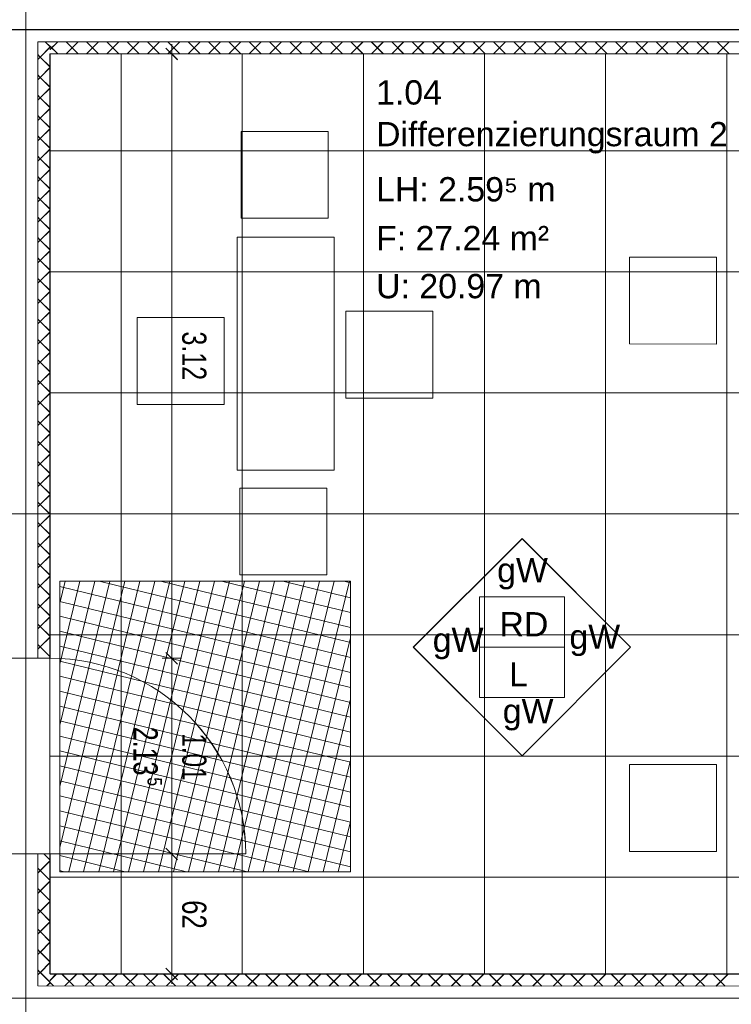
# Model space of a CAD drawing. Extents: x 229 to 926, y 37 to 878.
# Tile 20 of 163: x 552 to 626, y 365 to 466. Entities that reach past the tile are written whole.
import ezdxf
from ezdxf.lldxf.tags import DXFTag

# ---------------------------------------------------------------- set-up
doc = ezdxf.new("R2010")
doc.units = 0
doc.layers.get('0').update_dxf_attribs({"linetype": 'fein_strichliert', "lineweight": 13})
for name, color, linetype, lineweight in [('Ausstattung', 7, 'Continuous', 25), ('Axen', 7, 'Continuous', 25), ('Axen-A03CPAFYA9', 7, 'Continuous', 25), ('Beschriftung', 7, 'Continuous', 25), ('Beschriftung-A03CPAFWA9', 7, 'Continuous', 25), ('Bewegungsfläche', 7, 'Continuous', 25), ('Deckenspiegel', 7, 'Continuous', 25), ('Fullfläche', 7, 'Continuous', 25), ('Fullfläche-A03CPAG4A9', 7, 'Continuous', 25), ('Maßlinien', 7, 'Continuous', 25), ('Maßlinien-A03CPAG1A9', 7, 'Continuous', 25), ('Räume', 7, 'Continuous', 25), ('Räume-A03CPAG6A9', 7, 'Continuous', 25), ('Türen', 7, 'Continuous', 25), ('Türen-A03CPAFZA9', 7, 'Continuous', 25), ('Wände', 7, 'Continuous', 25), ('Wände-A03CPAG0A9', 7, 'Continuous', 25)]:
    doc.layers.add(name, color=color, linetype=linetype, lineweight=lineweight)
doc.styles.get("Standard").update_dxf_attribs({"font": 'arial.ttf'})
tags = doc.linetypes.add('ALL_S25', pattern=[0.001, 0, -0.001]).pattern_tags.tags
tags[6:7] = [DXFTag(74, 4), DXFTag(75, 0), DXFTag(340, '0'), DXFTag(46, 1.0), DXFTag(50, 0.0), DXFTag(44, 0.0), DXFTag(45, 0.0)]
tags[4:5] = [DXFTag(74, 4), DXFTag(75, 0), DXFTag(340, '0'), DXFTag(46, 1.0), DXFTag(50, 0.0), DXFTag(44, 0.0), DXFTag(45, 0.0)]
tags = doc.linetypes.add('ALL_S25-A03CPAG2A9', pattern=[0.001, 0, -0.001]).pattern_tags.tags
tags[6:7] = [DXFTag(74, 4), DXFTag(75, 0), DXFTag(340, '0'), DXFTag(46, 1.0), DXFTag(50, 0.0), DXFTag(44, 0.0), DXFTag(45, 0.0)]
tags[4:5] = [DXFTag(74, 4), DXFTag(75, 0), DXFTag(340, '0'), DXFTag(46, 1.0), DXFTag(50, 0.0), DXFTag(44, 0.0), DXFTag(45, 0.0)]
tags = doc.linetypes.add('fein_strichliert', pattern=[4, 1, -2, 1]).pattern_tags.tags
tags[8:9] = [DXFTag(74, 4), DXFTag(75, 0), DXFTag(340, '0'), DXFTag(46, 0.0), DXFTag(50, 0.0), DXFTag(44, 0.0), DXFTag(45, 0.0)]
tags[6:7] = [DXFTag(74, 4), DXFTag(75, 0), DXFTag(340, '0'), DXFTag(46, 0.0), DXFTag(50, 0.0), DXFTag(44, 0.0), DXFTag(45, 0.0)]
tags[4:5] = [DXFTag(74, 4), DXFTag(75, 0), DXFTag(340, '0'), DXFTag(46, 0.0), DXFTag(50, 0.0), DXFTag(44, 0.0), DXFTag(45, 0.0)]

# ---------------------------------------------------------------- blocks, each defined once
blk = doc.blocks.new('Referenz-A03CPAFUA9', base_point=(255.73, 66.03))
at = {"layer": 'Ausstattung', "color": 0, "lineweight": -2}
for p, q in [((575.07, 454.84), (584.04, 454.84)), ((575.07, 445.87), (575.07, 454.84)), ((584.04, 454.84), (584.04, 445.87)), ((584.04, 445.87), (575.07, 445.87)), ((574.66, 443.92), (584.65, 443.92)), ((574.66, 431.9), (574.66, 443.92)), ((584.65, 443.92), (584.65, 431.9)), ((615.13, 432.9), (615.13, 441.87)), ((615.13, 441.87), (624.11, 441.87)), ((624.11, 441.87), (624.11, 432.89)), ((585.88, 436.27), (594.85, 436.27)), ((585.88, 427.3), (585.88, 436.27)), ((594.85, 436.27), (594.85, 427.3)), ((564.33, 435.62), (573.3, 435.62)), ((564.33, 426.65), (564.33, 435.62)), ((573.3, 435.62), (573.3, 426.65)), ((624.11, 432.89), (615.13, 432.9)), ((574.66, 419.87), (574.66, 431.9)), ((584.65, 431.9), (584.65, 419.87)), ((594.85, 427.3), (585.88, 427.3)), ((573.3, 426.65), (564.33, 426.65)), ((584.65, 419.87), (574.66, 419.87)), ((574.94, 418.02), (583.92, 418.02)), ((574.94, 409.05), (574.94, 418.02)), ((583.92, 418.02), (583.92, 409.05)), ((583.92, 409.05), (574.94, 409.05)), ((615.13, 380.5), (615.13, 389.47)), ((615.13, 389.47), (624.11, 389.47)), ((624.11, 389.47), (624.11, 380.49)), ((624.11, 380.49), (615.13, 380.5))]:
    blk.add_line(p, q, dxfattribs=at)
at = {"layer": 'Axen', "color": 0, "linetype": 'ALL_S25', "lineweight": -2, "ltscale": 0.13}
for p, q in [((552.84, 66.03), (552.84, 801.55)), ((735.55, 465.34), (301.67, 465.34)), ((735.55, 415.34), (301.66, 415.34)), ((735.55, 365.34), (301.65, 365.34))]:
    blk.add_line(p, q, dxfattribs=at)
at = {"layer": 'Beschriftung', "color": 0, "lineweight": -2}
for p, q in [((592.84, 401.58), (604.05, 412.79)), ((604.05, 412.79), (615.26, 401.58)), ((599.65, 401.58), (599.65, 406.78)), ((599.65, 406.78), (608.45, 406.78)), ((608.45, 406.78), (608.45, 401.58)), ((604.05, 390.37), (592.84, 401.58)), ((608.45, 401.58), (599.65, 401.58)), ((599.65, 396.38), (599.65, 401.58)), ((615.26, 401.58), (604.05, 390.37)), ((608.45, 401.58), (608.45, 396.38)), ((608.45, 396.38), (599.65, 396.38))]:
    blk.add_line(p, q, dxfattribs=at)
at = {"layer": 'Bewegungsfläche', "color": 0, "lineweight": -2}
for p, q in [((556.34, 406.15), (556.89, 408.41)), ((556.34, 399.84), (558.43, 408.41)), ((556.34, 393.53), (559.98, 408.41)), ((556.34, 387.22), (561.52, 408.41)), ((556.34, 380.91), (563.07, 408.41)), ((556.34, 408.41), (586.34, 408.41)), ((556.34, 378.41), (556.34, 408.41)), ((556.34, 406.15), (556.89, 408.41)), ((556.34, 399.84), (558.43, 408.41)), ((556.34, 393.53), (559.98, 408.41)), ((556.34, 387.22), (561.52, 408.41)), ((556.34, 380.91), (563.07, 408.41)), ((556.34, 408.41), (586.34, 408.41)), ((556.34, 378.41), (556.34, 408.41)), ((556.34, 407.87), (586.34, 400.53)), ((556.34, 407.87), (586.34, 400.53)), ((557.27, 378.41), (564.61, 408.41)), ((557.27, 378.41), (564.61, 408.41)), ((558.81, 378.41), (566.15, 408.41)), ((558.81, 378.41), (566.15, 408.41)), ((560.36, 378.41), (567.7, 408.41)), ((560.36, 378.41), (567.7, 408.41)), ((560.42, 408.41), (586.34, 402.07)), ((560.42, 408.41), (586.34, 402.07)), ((561.9, 378.41), (569.24, 408.41)), ((561.9, 378.41), (569.24, 408.41)), ((563.45, 378.41), (570.79, 408.41)), ((563.45, 378.41), (570.79, 408.41)), ((564.99, 378.41), (572.33, 408.41)), ((564.99, 378.41), (572.33, 408.41)), ((566.53, 378.41), (573.87, 408.41)), ((566.53, 378.41), (573.87, 408.41)), ((566.73, 408.41), (586.34, 403.61)), ((566.73, 408.41), (586.34, 403.61)), ((568.08, 378.41), (575.42, 408.41)), ((568.08, 378.41), (575.42, 408.41)), ((569.62, 378.41), (576.96, 408.41)), ((569.62, 378.41), (576.96, 408.41)), ((571.17, 378.41), (578.51, 408.41)), ((571.17, 378.41), (578.51, 408.41)), ((572.71, 378.41), (580.05, 408.41)), ((572.71, 378.41), (580.05, 408.41)), ((573.04, 408.41), (586.34, 405.16)), ((573.04, 408.41), (586.34, 405.16)), ((574.26, 378.41), (581.6, 408.41)), ((574.26, 378.41), (581.6, 408.41)), ((575.8, 378.41), (583.14, 408.41)), ((575.8, 378.41), (583.14, 408.41)), ((577.34, 378.41), (584.68, 408.41)), ((577.34, 378.41), (584.68, 408.41)), ((578.89, 378.41), (586.23, 408.41)), ((578.89, 378.41), (586.23, 408.41)), ((579.35, 408.41), (586.34, 406.7)), ((579.35, 408.41), (586.34, 406.7)), ((585.66, 408.41), (586.34, 408.25)), ((585.66, 408.41), (586.34, 408.25)), ((586.34, 408.41), (586.34, 378.41)), ((586.34, 408.41), (586.34, 378.41)), ((556.34, 406.32), (586.34, 398.98)), ((556.34, 406.32), (586.34, 398.98)), ((556.34, 404.78), (586.34, 397.44)), ((556.34, 404.78), (586.34, 397.44)), ((556.34, 403.23), (586.34, 395.89)), ((556.34, 403.23), (586.34, 395.89)), ((556.34, 401.69), (586.34, 394.35)), ((556.34, 401.69), (586.34, 394.35)), ((580.43, 378.41), (586.34, 402.54)), ((580.43, 378.41), (586.34, 402.54)), ((556.34, 400.15), (586.34, 392.81)), ((556.34, 400.15), (586.34, 392.81)), ((556.34, 398.6), (586.34, 391.26)), ((556.34, 398.6), (586.34, 391.26)), ((556.34, 397.06), (586.34, 389.72)), ((556.34, 397.06), (586.34, 389.72)), ((556.34, 395.51), (586.34, 388.17)), ((556.34, 395.51), (586.34, 388.17)), ((581.98, 378.41), (586.34, 396.23)), ((581.98, 378.41), (586.34, 396.23)), ((556.34, 393.97), (586.34, 386.63)), ((556.34, 393.97), (586.34, 386.63)), ((556.34, 392.42), (586.34, 385.08)), ((556.34, 392.42), (586.34, 385.08)), ((556.34, 390.88), (586.34, 383.54)), ((556.34, 390.88), (586.34, 383.54)), ((556.34, 389.34), (586.34, 382)), ((556.34, 389.34), (586.34, 382)), ((583.52, 378.41), (586.34, 389.92)), ((583.52, 378.41), (586.34, 389.92)), ((556.34, 387.79), (586.34, 380.45)), ((556.34, 387.79), (586.34, 380.45)), ((556.34, 386.25), (586.34, 378.91)), ((556.34, 386.25), (586.34, 378.91)), ((556.34, 384.7), (582.04, 378.41)), ((556.34, 384.7), (582.04, 378.41)), ((585.07, 378.41), (586.34, 383.6)), ((585.07, 378.41), (586.34, 383.6)), ((556.34, 383.16), (575.73, 378.41)), ((556.34, 383.16), (575.73, 378.41)), ((556.34, 381.61), (569.42, 378.41)), ((556.34, 381.61), (569.42, 378.41)), ((556.34, 380.07), (563.11, 378.41)), ((556.34, 380.07), (563.11, 378.41)), ((556.34, 378.53), (556.8, 378.41)), ((556.34, 378.53), (556.8, 378.41)), ((586.34, 378.41), (556.34, 378.41)), ((586.34, 378.41), (556.34, 378.41))]:
    blk.add_line(p, q, dxfattribs=at)
at = {"layer": 'Fullfläche', "color": 0, "lineweight": -2}
for p, q in [((554.85, 464.09), (555.34, 463.61)), ((556.14, 464.08), (555.34, 463.28)), ((555.34, 463.64), (556.13, 462.84)), ((556.99, 464.08), (558.23, 462.84)), ((558.24, 464.08), (557, 462.84)), ((560.34, 464.08), (559.1, 462.84)), ((559.1, 464.08), (560.33, 462.84)), ((562.44, 464.08), (561.2, 462.84)), ((561.2, 464.08), (562.43, 462.84)), ((564.54, 464.08), (563.3, 462.84)), ((563.3, 464.08), (564.53, 462.84)), ((566.64, 464.08), (565.4, 462.84)), ((565.4, 464.08), (566.63, 462.84)), ((568.74, 464.08), (567.5, 462.84)), ((567.5, 464.08), (568.73, 462.84)), ((570.84, 464.08), (569.6, 462.84)), ((569.6, 464.08), (570.83, 462.84)), ((572.94, 464.08), (571.7, 462.84)), ((571.7, 464.08), (572.93, 462.84)), ((575.04, 464.08), (573.8, 462.84)), ((573.8, 464.08), (575.03, 462.84)), ((577.14, 464.08), (575.9, 462.84)), ((575.9, 464.08), (577.13, 462.84)), ((579.24, 464.08), (578, 462.84)), ((578, 464.08), (579.23, 462.84)), ((581.34, 464.08), (580.1, 462.84)), ((580.1, 464.08), (581.33, 462.84)), ((583.44, 464.08), (582.2, 462.84)), ((582.2, 464.08), (583.44, 462.84)), ((585.54, 464.08), (584.3, 462.84)), ((584.3, 464.08), (585.54, 462.84)), ((587.64, 464.08), (586.4, 462.84)), ((586.4, 464.08), (587.64, 462.84)), ((589.74, 464.08), (588.5, 462.84)), ((588.5, 464.08), (589.74, 462.84)), ((591.84, 464.08), (590.6, 462.84)), ((590.6, 464.08), (591.84, 462.84)), ((593.94, 464.08), (592.7, 462.84)), ((592.7, 464.08), (593.94, 462.84)), ((596.04, 464.08), (594.8, 462.84)), ((594.8, 464.08), (596.04, 462.84)), ((598.14, 464.08), (596.9, 462.84)), ((596.9, 464.08), (598.14, 462.84)), ((600.24, 464.08), (599, 462.84)), ((599, 464.08), (600.24, 462.84)), ((602.34, 464.08), (601.1, 462.84)), ((601.1, 464.08), (602.34, 462.84)), ((604.44, 464.09), (603.2, 462.84)), ((603.2, 464.09), (604.44, 462.84)), ((606.54, 464.09), (605.3, 462.84)), ((605.3, 464.09), (606.54, 462.84)), ((608.64, 464.09), (607.4, 462.84)), ((607.4, 464.09), (608.64, 462.84)), ((610.74, 464.09), (609.49, 462.84)), ((609.5, 464.09), (610.74, 462.84)), ((612.84, 464.09), (611.59, 462.84)), ((611.6, 464.09), (612.84, 462.84)), ((614.94, 464.09), (613.69, 462.84)), ((613.7, 464.09), (614.94, 462.84)), ((617.04, 464.09), (615.79, 462.84)), ((615.8, 464.09), (617.04, 462.84)), ((619.14, 464.09), (617.89, 462.84)), ((617.9, 464.09), (619.14, 462.84)), ((621.23, 464.09), (619.99, 462.84)), ((620, 464.09), (621.24, 462.84)), ((623.33, 464.09), (622.09, 462.84)), ((622.1, 464.09), (623.34, 462.84)), ((625.43, 464.09), (624.19, 462.84)), ((624.2, 464.09), (625.44, 462.84)), ((554.09, 462.76), (554.33, 462.52)), ((554.33, 462.52), (555.34, 463.52)), ((554.09, 462.27), (554.33, 462.51)), ((554.33, 462.51), (555.34, 461.51)), ((554.09, 460.66), (554.33, 460.42)), ((554.33, 460.42), (555.34, 461.42)), ((554.09, 460.17), (554.33, 460.41)), ((554.33, 460.41), (555.34, 459.41)), ((554.09, 458.56), (554.33, 458.32)), ((554.33, 458.32), (555.34, 459.32)), ((554.09, 458.07), (554.33, 458.31)), ((554.33, 458.31), (555.34, 457.31)), ((554.09, 456.46), (554.33, 456.22)), ((554.33, 456.22), (555.34, 457.22)), ((554.09, 455.97), (554.33, 456.21)), ((554.33, 456.21), (555.34, 455.21)), ((554.33, 454.12), (555.34, 455.12)), ((554.09, 454.36), (554.33, 454.12)), ((554.09, 453.87), (554.33, 454.11)), ((554.33, 454.11), (555.34, 453.11)), ((554.33, 452.02), (555.34, 453.02)), ((554.09, 452.26), (554.33, 452.02)), ((554.09, 451.77), (554.33, 452.01)), ((554.33, 452.01), (555.34, 451.01)), ((554.33, 449.92), (555.34, 450.92)), ((554.09, 450.16), (554.33, 449.92)), ((554.09, 449.67), (554.33, 449.91)), ((554.33, 449.91), (555.34, 448.91)), ((554.33, 447.82), (555.34, 448.82)), ((554.09, 448.06), (554.33, 447.82)), ((554.09, 447.57), (554.33, 447.81)), ((554.33, 447.81), (555.34, 446.81)), ((554.33, 445.72), (555.34, 446.72)), ((554.09, 445.96), (554.33, 445.72)), ((554.09, 445.47), (554.33, 445.71)), ((554.33, 445.71), (555.34, 444.71)), ((554.33, 443.62), (555.34, 444.62)), ((554.09, 443.86), (554.33, 443.62)), ((554.09, 443.37), (554.33, 443.61)), ((554.33, 443.61), (555.34, 442.61)), ((554.33, 441.52), (555.34, 442.52)), ((554.09, 441.76), (554.33, 441.52)), ((554.09, 441.27), (554.33, 441.51)), ((554.33, 441.51), (555.34, 440.51)), ((554.33, 439.42), (555.34, 440.42)), ((554.09, 439.66), (554.33, 439.42)), ((554.09, 439.17), (554.33, 439.41)), ((554.33, 439.41), (555.34, 438.41)), ((554.33, 437.32), (555.34, 438.32)), ((554.09, 437.56), (554.33, 437.32)), ((554.09, 437.07), (554.33, 437.31)), ((554.33, 437.31), (555.34, 436.31)), ((554.33, 435.22), (555.34, 436.22)), ((554.09, 435.46), (554.33, 435.22)), ((554.09, 434.97), (554.33, 435.21)), ((554.33, 435.21), (555.34, 434.21)), ((554.33, 433.12), (555.34, 434.12)), ((554.09, 433.36), (554.33, 433.12)), ((554.09, 432.87), (554.33, 433.11)), ((554.33, 433.11), (555.34, 432.11)), ((554.09, 431.26), (554.33, 431.02)), ((554.09, 430.77), (554.33, 431.01)), ((554.33, 431.02), (555.34, 432.02)), ((554.33, 431.01), (555.34, 430.01)), ((554.09, 429.16), (554.33, 428.92)), ((554.33, 428.92), (555.34, 429.92)), ((554.09, 428.67), (554.33, 428.91)), ((554.33, 428.91), (555.34, 427.91)), ((554.09, 427.06), (554.33, 426.82)), ((554.33, 426.82), (555.34, 427.82)), ((554.09, 426.57), (554.33, 426.81)), ((554.33, 426.81), (555.34, 425.81)), ((554.09, 424.96), (554.33, 424.72)), ((554.33, 424.72), (555.34, 425.72)), ((554.09, 424.47), (554.33, 424.71)), ((554.33, 424.71), (555.34, 423.71)), ((554.33, 422.62), (555.34, 423.62)), ((554.09, 422.86), (554.33, 422.62)), ((554.09, 422.37), (554.33, 422.61)), ((554.33, 422.61), (555.34, 421.61)), ((554.33, 420.52), (555.34, 421.52)), ((554.09, 420.76), (554.33, 420.52)), ((554.09, 420.27), (554.33, 420.51)), ((554.33, 420.51), (555.34, 419.51)), ((554.33, 418.42), (555.34, 419.42)), ((554.09, 418.66), (554.33, 418.42)), ((554.09, 418.17), (554.33, 418.41)), ((554.33, 418.41), (555.34, 417.41)), ((554.33, 416.32), (555.34, 417.32)), ((554.09, 416.56), (554.33, 416.32)), ((554.09, 416.07), (554.33, 416.31)), ((554.33, 416.31), (555.34, 415.31)), ((554.33, 414.22), (555.34, 415.22)), ((554.09, 414.46), (554.33, 414.22)), ((554.09, 413.97), (554.33, 414.21)), ((554.33, 414.21), (555.34, 413.21)), ((554.33, 412.12), (555.34, 413.12)), ((554.09, 412.36), (554.33, 412.12)), ((554.09, 411.87), (554.33, 412.11)), ((554.33, 412.11), (555.34, 411.11)), ((554.33, 410.02), (555.34, 411.02)), ((554.09, 410.26), (554.33, 410.02)), ((554.09, 409.77), (554.33, 410.01)), ((554.33, 410.01), (555.34, 409.01)), ((554.33, 407.92), (555.34, 408.92)), ((554.09, 408.16), (554.33, 407.92)), ((554.09, 407.67), (554.33, 407.91)), ((554.33, 407.91), (555.34, 406.91)), ((554.33, 405.82), (555.34, 406.82)), ((554.09, 406.06), (554.33, 405.82)), ((554.09, 405.57), (554.33, 405.81)), ((554.33, 405.81), (555.34, 404.81)), ((554.33, 403.72), (555.34, 404.72)), ((554.09, 403.96), (554.33, 403.72)), ((554.09, 403.47), (554.33, 403.71)), ((554.33, 403.71), (555.34, 402.71)), ((554.33, 401.62), (555.34, 402.62)), ((554.09, 401.86), (554.33, 401.62)), ((554.09, 401.37), (554.33, 401.61)), ((554.33, 401.61), (555.34, 400.61)), ((555.26, 400.45), (555.34, 400.52)), ((555.34, 379.61), (554.71, 380.24)), ((555.34, 379.52), (554.34, 378.52)), ((554.33, 378.52), (554.09, 378.76)), ((554.33, 378.51), (554.09, 378.27)), ((555.34, 377.51), (554.34, 378.51)), ((555.34, 377.42), (554.34, 376.42)), ((554.33, 376.42), (554.09, 376.66)), ((554.33, 376.41), (554.09, 376.17)), ((555.34, 375.41), (554.34, 376.41)), ((555.34, 375.32), (554.34, 374.32)), ((554.33, 374.32), (554.09, 374.56)), ((554.33, 374.31), (554.09, 374.07)), ((555.34, 373.31), (554.34, 374.31)), ((555.34, 373.22), (554.34, 372.22)), ((554.33, 372.22), (554.09, 372.46)), ((554.33, 372.21), (554.09, 371.97)), ((555.34, 371.21), (554.34, 372.21)), ((555.34, 371.12), (554.34, 370.12)), ((554.33, 370.12), (554.09, 370.36)), ((554.33, 370.11), (554.09, 369.87)), ((555.34, 369.11), (554.34, 370.11)), ((555.34, 369.02), (554.34, 368.02)), ((554.33, 368.02), (554.09, 368.26)), ((554.33, 368.01), (554.09, 367.77)), ((555.34, 367.01), (554.34, 368.01)), ((556, 367.84), (555.34, 367.18)), ((555.34, 366.97), (555.7, 366.61)), ((556.57, 367.84), (557.8, 366.61)), ((558.1, 367.84), (556.86, 366.61)), ((558.67, 367.84), (559.9, 366.61)), ((560.2, 367.84), (558.96, 366.61)), ((560.77, 367.84), (562, 366.61)), ((562.3, 367.84), (561.06, 366.61)), ((562.87, 367.84), (564.1, 366.61)), ((564.4, 367.84), (563.16, 366.61)), ((564.97, 367.84), (566.2, 366.61)), ((566.5, 367.84), (565.26, 366.61)), ((567.06, 367.84), (568.3, 366.61)), ((568.6, 367.84), (567.36, 366.61)), ((569.16, 367.84), (570.4, 366.6)), ((570.7, 367.84), (569.46, 366.61)), ((571.26, 367.84), (572.5, 366.6)), ((572.8, 367.84), (571.56, 366.6)), ((573.36, 367.84), (574.6, 366.6)), ((574.9, 367.84), (573.66, 366.6)), ((575.46, 367.84), (576.7, 366.6)), ((577, 367.84), (575.76, 366.6)), ((577.56, 367.84), (578.8, 366.6)), ((579.1, 367.84), (577.86, 366.6)), ((579.66, 367.84), (580.9, 366.6)), ((581.2, 367.84), (579.96, 366.6)), ((581.76, 367.84), (583, 366.6)), ((583.3, 367.84), (582.06, 366.6)), ((583.86, 367.84), (585.1, 366.6)), ((585.4, 367.84), (584.16, 366.6)), ((585.96, 367.84), (587.2, 366.6)), ((587.5, 367.84), (586.26, 366.6)), ((588.06, 367.84), (589.3, 366.6)), ((589.6, 367.84), (588.36, 366.6)), ((590.16, 367.84), (591.4, 366.6)), ((591.7, 367.84), (590.46, 366.6)), ((592.26, 367.84), (593.5, 366.6)), ((593.8, 367.84), (592.56, 366.6)), ((594.36, 367.84), (595.6, 366.6)), ((595.9, 367.84), (594.66, 366.6)), ((596.46, 367.84), (597.7, 366.6)), ((598, 367.84), (596.76, 366.6)), ((598.56, 367.84), (599.8, 366.6)), ((600.1, 367.84), (598.86, 366.6)), ((600.66, 367.84), (601.9, 366.6)), ((602.2, 367.84), (600.96, 366.6)), ((602.76, 367.84), (604, 366.6)), ((604.31, 367.84), (603.06, 366.6)), ((604.86, 367.84), (606.1, 366.6)), ((606.41, 367.84), (605.16, 366.6)), ((606.96, 367.84), (608.2, 366.6)), ((608.51, 367.84), (607.26, 366.6)), ((609.06, 367.84), (610.3, 366.6)), ((610.61, 367.84), (609.36, 366.6)), ((611.16, 367.84), (612.4, 366.6)), ((612.71, 367.84), (611.46, 366.6)), ((613.26, 367.84), (614.5, 366.6)), ((614.81, 367.84), (613.56, 366.6)), ((615.36, 367.84), (616.6, 366.6)), ((616.91, 367.84), (615.67, 366.6)), ((617.46, 367.84), (618.7, 366.6)), ((619.01, 367.84), (617.77, 366.6)), ((619.56, 367.84), (620.8, 366.6)), ((621.11, 367.84), (619.87, 366.6)), ((621.66, 367.84), (622.9, 366.6)), ((623.21, 367.84), (621.97, 366.6)), ((623.76, 367.84), (625, 366.6)), ((625.31, 367.84), (624.07, 366.6)), ((555.34, 366.92), (555.03, 366.61))]:
    blk.add_line(p, q, dxfattribs=at)
at = {"layer": 'Maßlinien', "color": 0, "lineweight": -2}
for p, q in [((567.9, 462.84), (567.9, 463.84)), ((567.9, 462.84), (566.9, 462.84)), ((567.3, 463.44), (568.5, 462.24)), ((567.9, 462.84), (568.9, 462.84)), ((567.9, 462.84), (567.9, 437.12)), ((567.9, 437.12), (567.9, 428.17)), ((567.9, 428.17), (567.9, 400.44)), ((567.3, 401.04), (568.5, 399.84)), ((567.9, 400.44), (566.9, 400.44)), ((567.9, 400.44), (568.9, 400.44)), ((567.9, 400.44), (567.9, 380.24)), ((567.9, 380.24), (566.9, 380.24)), ((567.3, 380.84), (568.5, 379.64)), ((567.9, 380.24), (568.9, 380.24)), ((567.9, 380.24), (567.9, 367.84)), ((567.3, 368.44), (568.5, 367.24)), ((567.9, 367.84), (566.9, 367.84)), ((567.9, 367.84), (568.9, 367.84)), ((567.9, 367.84), (567.9, 366.84))]:
    blk.add_line(p, q, dxfattribs=at)
at = {"layer": 'Türen', "color": 0, "lineweight": -2}
blk.add_line((555.34, 380.25), (575.54, 380.25), dxfattribs=at)
blk.add_ellipse((555.34, 380.25), major_axis=(20.2, 0), ratio=1, start_param=0, end_param=1.570796, dxfattribs=at)
at = {"layer": 'Wände', "color": 0, "lineweight": -2}
for p, q in [((552.84, 400.45), (552.84, 480.24)), ((552.84, 465.34), (674.04, 465.34)), ((674.04, 464.09), (554.09, 464.09)), ((554.09, 464.09), (554.09, 400.45)), ((555.34, 462.84), (555.34, 400.45)), ((555.34, 462.84), (673.24, 462.84)), ((555.34, 400.45), (550.34, 400.45)), ((555.34, 380.25), (550.34, 380.25)), ((552.84, 200.44), (552.84, 380.25)), ((554.09, 380.24), (554.09, 366.61)), ((555.34, 380.25), (555.34, 367.84)), ((555.34, 367.84), (673.24, 367.84)), ((554.09, 366.61), (674.04, 366.59)), ((674.04, 365.34), (552.84, 365.34))]:
    blk.add_line(p, q, dxfattribs=at)
at = {"layer": 'Beschriftung', "color": 0, "lineweight": -2, "char_height": 2.5, "attachment_point": 1, "rotation": 359.9932}
for s, insert in [('{\\fArial;gW}', (601.48, 410.8)), ('{\\fArial;RD}', (601.73, 405.21)), ('{\\fArial;gW}', (594.84, 403.59)), ('{\\fArial;gW}', (608.94, 403.92)), ('{\\fArial;L}', (602.72, 400.04)), ('{\\fArial;gW}', (602.06, 396.24))]:
    blk.add_mtext(s, dxfattribs=dict(at, insert=insert))
at = {"layer": 'Maßlinien', "color": 0, "lineweight": -2, "attachment_point": 1, "rotation": 270}
for s, insert, char_height in [('{\\W0.74;\\fArial;3.12}', (571.48, 434.19), 2.5), ('{\\W0.74;\\fArial;2.13}', (566.46, 393.37), 2.5), ('{\\W0.72;\\fArial;1.01}', (571.48, 392.71), 2.5), ('{\\W0.76;\\fArial;5}', (566.9, 388.14), 1.5), ('{\\W0.76;\\fArial;62}', (571.48, 375.47), 2.5)]:
    blk.add_mtext(s, dxfattribs=dict(at, insert=insert, char_height=char_height))
at = {"layer": 'Räume', "color": 0, "lineweight": -2, "char_height": 2.5, "attachment_point": 1, "rotation": 0}
for s, insert in [('{\\fArial;1.04}', (588.99, 460.11)), ('{\\fArial;Differenzierungsraum 2}', (588.99, 455.81)), ('{\\fArial;LH: 2.59⁵ m}', (588.99, 450.11)), ('{\\fArial;F: 27.24 m²}', (588.99, 445.07)), ('{\\fArial;U: 20.97 m}', (588.99, 440.11))]:
    blk.add_mtext(s, dxfattribs=dict(at, insert=insert))
blk = doc.blocks.new('Referenz-A03CPAG8A9', base_point=(281.6, 66.03))
at = {"layer": 'Axen-A03CPAFYA9', "color": 0, "linetype": 'ALL_S25-A03CPAG2A9', "lineweight": -2, "ltscale": 0.13}
for p, q in [((552.83, 66.03), (552.83, 801.55)), ((735.55, 465.35), (301.67, 465.35)), ((735.55, 415.35), (301.66, 415.35)), ((735.55, 365.35), (301.65, 365.35))]:
    blk.add_line(p, q, dxfattribs=at)
at = {"layer": 'Beschriftung-A03CPAFWA9', "color": 0, "lineweight": -2}
for p, q in [((592.83, 401.58), (604.05, 412.8)), ((604.05, 412.8), (615.26, 401.58)), ((599.65, 401.58), (599.65, 406.78)), ((599.65, 406.78), (608.45, 406.78)), ((608.45, 406.78), (608.45, 401.58)), ((604.05, 390.37), (592.83, 401.58)), ((608.45, 401.58), (599.65, 401.58)), ((599.65, 396.38), (599.65, 401.58)), ((615.26, 401.58), (604.05, 390.37)), ((608.45, 401.58), (608.45, 396.38)), ((608.45, 396.38), (599.65, 396.38))]:
    blk.add_line(p, q, dxfattribs=at)
at = {"layer": 'Deckenspiegel', "color": 0, "lineweight": -2}
for p, q in [((555.33, 462.85), (670.03, 462.85)), ((555.33, 367.85), (555.33, 462.85)), ((562.68, 462.85), (562.68, 367.85)), ((575.18, 462.85), (575.18, 367.85)), ((587.68, 462.85), (587.68, 367.85)), ((600.18, 462.85), (600.18, 367.85)), ((612.68, 462.85), (612.68, 367.85)), ((625.18, 462.85), (625.18, 367.85)), ((555.33, 452.85), (670.03, 452.85)), ((555.33, 440.35), (670.03, 440.35)), ((555.33, 427.85), (670.03, 427.85)), ((555.33, 415.35), (670.03, 415.35)), ((555.33, 402.85), (670.03, 402.85)), ((555.33, 390.35), (670.03, 390.35)), ((555.33, 377.85), (670.03, 377.85)), ((670.03, 367.85), (555.33, 367.85))]:
    blk.add_line(p, q, dxfattribs=at)
at = {"layer": 'Fullfläche-A03CPAG4A9', "color": 0, "lineweight": -2}
for p, q in [((554.85, 464.1), (555.33, 463.62)), ((556.14, 464.08), (555.33, 463.28)), ((555.33, 463.64), (556.13, 462.85)), ((556.99, 464.08), (558.23, 462.85)), ((558.24, 464.08), (557, 462.85)), ((559.09, 464.08), (560.33, 462.85)), ((560.34, 464.08), (559.1, 462.85)), ((561.19, 464.08), (562.43, 462.85)), ((562.44, 464.08), (561.2, 462.85)), ((563.29, 464.08), (564.53, 462.85)), ((564.54, 464.08), (563.3, 462.85)), ((565.39, 464.08), (566.63, 462.85)), ((566.64, 464.08), (565.4, 462.85)), ((567.49, 464.08), (568.73, 462.85)), ((568.74, 464.08), (567.5, 462.85)), ((569.59, 464.08), (570.83, 462.85)), ((570.84, 464.08), (569.6, 462.85)), ((571.69, 464.08), (572.93, 462.85)), ((572.94, 464.08), (571.7, 462.85)), ((573.79, 464.08), (575.03, 462.85)), ((575.04, 464.08), (573.8, 462.85)), ((575.89, 464.08), (577.13, 462.85)), ((577.14, 464.09), (575.9, 462.85)), ((577.99, 464.09), (579.23, 462.85)), ((579.24, 464.09), (578, 462.85)), ((580.09, 464.09), (581.33, 462.85)), ((581.33, 464.09), (580.1, 462.85)), ((582.19, 464.09), (583.43, 462.85)), ((583.43, 464.09), (582.2, 462.85)), ((584.29, 464.09), (585.53, 462.85)), ((585.53, 464.09), (584.3, 462.85)), ((586.39, 464.09), (587.63, 462.85)), ((587.63, 464.09), (586.4, 462.85)), ((588.49, 464.09), (589.73, 462.85)), ((589.73, 464.09), (588.5, 462.85)), ((591.83, 464.09), (590.6, 462.85)), ((590.6, 464.09), (591.83, 462.85)), ((593.93, 464.09), (592.7, 462.85)), ((592.7, 464.09), (593.93, 462.85)), ((596.03, 464.09), (594.79, 462.85)), ((594.8, 464.09), (596.03, 462.85)), ((598.13, 464.09), (596.89, 462.85)), ((596.9, 464.09), (598.14, 462.85)), ((600.23, 464.09), (598.99, 462.85)), ((599, 464.09), (600.24, 462.85)), ((602.33, 464.09), (601.09, 462.85)), ((601.1, 464.09), (602.34, 462.85)), ((604.43, 464.09), (603.19, 462.85)), ((603.2, 464.09), (604.44, 462.85)), ((606.53, 464.09), (605.29, 462.85)), ((605.3, 464.09), (606.54, 462.85)), ((608.63, 464.09), (607.39, 462.85)), ((607.4, 464.09), (608.64, 462.85)), ((610.73, 464.09), (609.49, 462.85)), ((609.5, 464.09), (610.74, 462.85)), ((612.83, 464.09), (611.59, 462.85)), ((611.6, 464.09), (612.84, 462.85)), ((614.93, 464.09), (613.69, 462.85)), ((613.7, 464.09), (614.94, 462.85)), ((617.03, 464.09), (615.79, 462.85)), ((615.8, 464.09), (617.04, 462.85)), ((619.13, 464.09), (617.89, 462.85)), ((617.9, 464.09), (619.14, 462.85)), ((621.23, 464.09), (619.99, 462.85)), ((620, 464.09), (621.24, 462.85)), ((623.33, 464.09), (622.09, 462.85)), ((622.1, 464.09), (623.34, 462.85)), ((625.43, 464.09), (624.19, 462.85)), ((624.2, 464.09), (625.44, 462.85)), ((554.08, 462.77), (554.33, 462.52)), ((554.33, 462.52), (555.33, 463.52)), ((554.08, 462.27), (554.33, 462.52)), ((554.33, 462.52), (555.33, 461.52)), ((554.08, 460.67), (554.33, 460.42)), ((554.33, 460.42), (555.33, 461.42)), ((554.08, 460.17), (554.33, 460.42)), ((554.33, 460.42), (555.33, 459.42)), ((554.08, 458.57), (554.33, 458.32)), ((554.33, 458.32), (555.33, 459.32)), ((554.08, 458.07), (554.33, 458.32)), ((554.33, 458.32), (555.33, 457.32)), ((554.08, 456.47), (554.33, 456.22)), ((554.33, 456.22), (555.33, 457.22)), ((554.08, 455.97), (554.33, 456.22)), ((554.33, 456.22), (555.33, 455.22)), ((554.33, 454.12), (555.33, 455.12)), ((554.08, 454.37), (554.33, 454.12)), ((554.08, 453.87), (554.33, 454.12)), ((554.33, 454.12), (555.33, 453.12)), ((554.33, 452.02), (555.33, 453.02)), ((554.08, 452.27), (554.33, 452.02)), ((554.08, 451.77), (554.33, 452.02)), ((554.33, 452.02), (555.33, 451.02)), ((554.33, 449.92), (555.33, 450.92)), ((554.08, 450.17), (554.33, 449.92)), ((554.08, 449.67), (554.33, 449.92)), ((554.33, 449.92), (555.33, 448.92)), ((554.33, 447.82), (555.33, 448.82)), ((554.08, 448.07), (554.33, 447.82)), ((554.08, 447.57), (554.33, 447.82)), ((554.33, 447.82), (555.33, 446.82)), ((554.33, 445.72), (555.33, 446.72)), ((554.08, 445.97), (554.33, 445.72)), ((554.08, 445.47), (554.33, 445.72)), ((554.33, 445.72), (555.33, 444.72)), ((554.33, 443.62), (555.33, 444.62)), ((554.08, 443.87), (554.33, 443.62)), ((554.08, 443.37), (554.33, 443.62)), ((554.33, 443.62), (555.33, 442.62)), ((554.33, 441.52), (555.33, 442.52)), ((554.08, 441.77), (554.33, 441.52)), ((554.08, 441.27), (554.33, 441.52)), ((554.33, 441.52), (555.33, 440.52)), ((554.33, 439.42), (555.33, 440.42)), ((554.08, 439.67), (554.33, 439.42)), ((554.08, 439.17), (554.33, 439.42)), ((554.33, 439.42), (555.33, 438.42)), ((554.33, 437.32), (555.33, 438.32)), ((554.08, 437.57), (554.33, 437.32)), ((554.08, 437.07), (554.33, 437.32)), ((554.33, 437.32), (555.33, 436.32)), ((554.33, 435.22), (555.33, 436.22)), ((554.08, 435.47), (554.33, 435.22)), ((554.08, 434.97), (554.33, 435.22)), ((554.33, 435.22), (555.33, 434.22)), ((554.33, 433.12), (555.33, 434.12)), ((554.08, 433.37), (554.33, 433.12)), ((554.08, 432.87), (554.33, 433.12)), ((554.33, 433.12), (555.33, 432.12)), ((554.08, 431.27), (554.33, 431.02)), ((554.08, 430.77), (554.33, 431.02)), ((554.33, 431.02), (555.33, 432.02)), ((554.33, 431.02), (555.33, 430.02)), ((554.08, 429.17), (554.33, 428.92)), ((554.33, 428.92), (555.33, 429.92)), ((554.08, 428.67), (554.33, 428.92)), ((554.33, 428.92), (555.33, 427.92)), ((554.08, 427.07), (554.33, 426.82)), ((554.33, 426.82), (555.33, 427.82)), ((554.08, 426.57), (554.33, 426.82)), ((554.33, 426.82), (555.33, 425.82)), ((554.08, 424.97), (554.33, 424.72)), ((554.33, 424.72), (555.33, 425.72)), ((554.08, 424.47), (554.33, 424.72)), ((554.33, 424.72), (555.33, 423.72)), ((554.33, 422.62), (555.33, 423.62)), ((554.08, 422.87), (554.33, 422.62)), ((554.08, 422.37), (554.33, 422.62)), ((554.33, 422.62), (555.33, 421.62)), ((554.33, 420.52), (555.33, 421.52)), ((554.08, 420.77), (554.33, 420.52)), ((554.08, 420.27), (554.33, 420.52)), ((554.33, 420.52), (555.33, 419.52)), ((554.33, 418.42), (555.33, 419.42)), ((554.08, 418.67), (554.33, 418.42)), ((554.08, 418.17), (554.33, 418.42)), ((554.33, 418.42), (555.33, 417.42)), ((554.33, 416.32), (555.33, 417.32)), ((554.08, 416.57), (554.33, 416.32)), ((554.08, 416.07), (554.33, 416.32)), ((554.33, 416.32), (555.33, 415.32)), ((554.33, 414.22), (555.33, 415.22)), ((554.08, 414.47), (554.33, 414.22)), ((554.08, 413.97), (554.33, 414.22)), ((554.33, 414.22), (555.33, 413.22)), ((554.33, 412.12), (555.33, 413.12)), ((554.08, 412.37), (554.33, 412.12)), ((554.08, 411.87), (554.33, 412.12)), ((554.33, 412.12), (555.33, 411.12)), ((554.33, 410.02), (555.33, 411.02)), ((554.08, 410.27), (554.33, 410.02)), ((554.08, 409.77), (554.33, 410.02)), ((554.33, 410.02), (555.33, 409.02)), ((554.33, 407.92), (555.33, 408.92)), ((554.08, 408.17), (554.33, 407.92)), ((554.08, 407.67), (554.33, 407.92)), ((554.33, 407.92), (555.33, 406.92)), ((554.33, 405.82), (555.33, 406.82)), ((554.08, 406.07), (554.33, 405.82)), ((554.08, 405.57), (554.33, 405.82)), ((554.33, 405.82), (555.33, 404.82)), ((554.33, 403.72), (555.33, 404.72)), ((554.08, 403.97), (554.33, 403.72)), ((554.08, 403.47), (554.33, 403.72)), ((554.33, 403.72), (555.33, 402.72)), ((554.33, 401.62), (555.33, 402.62)), ((554.08, 401.87), (554.33, 401.62)), ((554.08, 401.37), (554.33, 401.62)), ((554.33, 401.62), (555.33, 400.62)), ((555.26, 400.45), (555.33, 400.52)), ((555.33, 379.62), (554.71, 380.24)), ((555.33, 379.52), (554.33, 378.52)), ((554.33, 378.52), (554.08, 378.77)), ((554.33, 378.52), (554.08, 378.27)), ((555.33, 377.52), (554.33, 378.52)), ((555.33, 377.42), (554.33, 376.42)), ((554.33, 376.42), (554.08, 376.67)), ((554.33, 376.42), (554.08, 376.17)), ((555.33, 375.42), (554.33, 376.42)), ((555.33, 375.32), (554.33, 374.32)), ((554.33, 374.32), (554.08, 374.57)), ((554.33, 374.32), (554.08, 374.07)), ((555.33, 373.32), (554.33, 374.32)), ((555.33, 373.22), (554.33, 372.22)), ((554.33, 372.22), (554.08, 372.47)), ((554.33, 372.22), (554.08, 371.97)), ((555.33, 371.22), (554.33, 372.22)), ((555.33, 371.12), (554.33, 370.12)), ((554.33, 370.12), (554.08, 370.37)), ((554.33, 370.12), (554.08, 369.87)), ((555.33, 369.12), (554.33, 370.12)), ((555.33, 369.02), (554.33, 368.02)), ((554.33, 368.02), (554.08, 368.27)), ((554.33, 368.02), (554.08, 367.77)), ((555.33, 367.02), (554.33, 368.02)), ((555.99, 367.85), (555.33, 367.19)), ((555.33, 366.98), (555.7, 366.61)), ((556.56, 367.85), (557.8, 366.61)), ((558.1, 367.85), (556.86, 366.61)), ((558.66, 367.85), (559.9, 366.61)), ((560.2, 367.85), (558.96, 366.61)), ((560.76, 367.85), (562, 366.61)), ((562.3, 367.85), (561.06, 366.61)), ((562.86, 367.85), (564.1, 366.61)), ((564.4, 367.85), (563.16, 366.61)), ((564.96, 367.85), (566.2, 366.61)), ((566.5, 367.85), (565.26, 366.61)), ((567.06, 367.85), (568.3, 366.61)), ((568.6, 367.85), (567.36, 366.61)), ((569.16, 367.85), (570.4, 366.61)), ((570.7, 367.85), (569.46, 366.61)), ((571.26, 367.85), (572.5, 366.61)), ((572.8, 367.85), (571.56, 366.61)), ((573.36, 367.85), (574.6, 366.61)), ((574.9, 367.85), (573.66, 366.61)), ((575.46, 367.85), (576.7, 366.61)), ((577, 367.85), (575.76, 366.61)), ((577.56, 367.85), (578.8, 366.61)), ((579.1, 367.85), (577.86, 366.61)), ((579.66, 367.85), (580.9, 366.61)), ((581.2, 367.85), (579.96, 366.61)), ((581.76, 367.85), (583, 366.61)), ((583.3, 367.85), (582.06, 366.61)), ((583.86, 367.85), (585.1, 366.61)), ((585.4, 367.85), (584.16, 366.61)), ((585.96, 367.85), (587.2, 366.61)), ((587.5, 367.85), (586.26, 366.61)), ((588.06, 367.85), (589.3, 366.61)), ((589.6, 367.85), (588.36, 366.61)), ((590.16, 367.85), (591.4, 366.61)), ((591.7, 367.85), (590.46, 366.61)), ((592.26, 367.85), (593.5, 366.61)), ((593.8, 367.85), (592.56, 366.61)), ((594.36, 367.85), (595.6, 366.61)), ((595.9, 367.85), (594.66, 366.61)), ((596.46, 367.85), (597.7, 366.61)), ((598, 367.85), (596.76, 366.61)), ((598.56, 367.85), (599.8, 366.61)), ((600.1, 367.85), (598.86, 366.61)), ((600.66, 367.85), (601.9, 366.61)), ((602.2, 367.85), (600.96, 366.61)), ((602.76, 367.85), (604, 366.61)), ((604.3, 367.85), (603.06, 366.61)), ((604.86, 367.85), (606.1, 366.6)), ((606.4, 367.85), (605.16, 366.61)), ((606.96, 367.85), (608.2, 366.6)), ((608.5, 367.85), (607.26, 366.6)), ((609.06, 367.85), (610.3, 366.6)), ((610.6, 367.85), (609.36, 366.6)), ((611.16, 367.85), (612.4, 366.6)), ((612.7, 367.85), (611.46, 366.6)), ((613.26, 367.85), (614.5, 366.6)), ((614.8, 367.85), (613.56, 366.6)), ((615.35, 367.85), (616.6, 366.6)), ((616.9, 367.85), (615.66, 366.6)), ((617.45, 367.85), (618.7, 366.6)), ((619, 367.85), (617.76, 366.6)), ((619.55, 367.85), (620.8, 366.6)), ((621.11, 367.85), (619.86, 366.6)), ((621.65, 367.85), (622.9, 366.6)), ((623.21, 367.85), (621.96, 366.6)), ((623.75, 367.85), (625, 366.6)), ((625.31, 367.85), (624.06, 366.6)), ((555.33, 366.92), (555.02, 366.61))]:
    blk.add_line(p, q, dxfattribs=at)
at = {"layer": 'Maßlinien-A03CPAG1A9', "color": 0, "lineweight": -2}
for p, q in [((567.9, 462.85), (567.9, 463.85)), ((567.9, 462.85), (566.9, 462.85)), ((567.3, 463.45), (568.5, 462.25)), ((567.9, 462.85), (568.9, 462.85)), ((567.9, 462.85), (567.9, 437.13)), ((567.9, 437.13), (567.9, 428.18)), ((567.9, 428.18), (567.9, 400.45)), ((567.3, 401.05), (568.5, 399.85)), ((567.9, 400.45), (566.9, 400.45)), ((567.9, 400.45), (568.9, 400.45)), ((567.9, 400.45), (567.9, 380.25)), ((567.9, 380.25), (566.9, 380.25)), ((567.3, 380.85), (568.5, 379.65)), ((567.9, 380.25), (568.9, 380.25)), ((567.9, 380.25), (567.9, 367.85)), ((567.3, 368.45), (568.5, 367.25)), ((567.9, 367.85), (566.9, 367.85)), ((567.9, 367.85), (568.9, 367.85)), ((567.9, 367.85), (567.9, 366.85))]:
    blk.add_line(p, q, dxfattribs=at)
at = {"layer": 'Türen-A03CPAFZA9', "color": 0, "lineweight": -2}
blk.add_line((555.33, 380.25), (575.53, 380.25), dxfattribs=at)
blk.add_ellipse((555.33, 380.25), major_axis=(20.2, 0), ratio=1, start_param=0, end_param=1.570796, dxfattribs=at)
at = {"layer": 'Wände-A03CPAG0A9', "color": 0, "lineweight": -2}
for p, q in [((552.83, 400.45), (552.83, 480.25)), ((552.83, 465.35), (674.03, 465.35)), ((674.03, 464.1), (554.08, 464.1)), ((554.08, 464.1), (554.08, 400.45)), ((555.33, 462.85), (555.33, 400.45)), ((555.33, 462.85), (673.23, 462.85)), ((555.33, 400.45), (550.33, 400.45)), ((555.33, 380.25), (550.33, 380.25)), ((552.83, 200.45), (552.83, 380.25)), ((554.08, 380.24), (554.08, 366.61)), ((555.33, 380.25), (555.33, 367.85)), ((555.33, 367.85), (673.23, 367.85)), ((554.08, 366.61), (674.03, 366.6)), ((674.03, 365.35), (552.83, 365.35))]:
    blk.add_line(p, q, dxfattribs=at)
at = {"layer": 'Beschriftung-A03CPAFWA9', "color": 0, "lineweight": -2, "char_height": 2.5, "attachment_point": 1, "rotation": 359.9932}
for s, insert in [('{\\fArial;gW}', (601.48, 410.8)), ('{\\fArial;RD}', (601.72, 405.21)), ('{\\fArial;gW}', (594.83, 403.59)), ('{\\fArial;gW}', (608.94, 403.92)), ('{\\fArial;L}', (602.72, 400.04)), ('{\\fArial;gW}', (602.06, 396.24))]:
    blk.add_mtext(s, dxfattribs=dict(at, insert=insert))
at = {"layer": 'Maßlinien-A03CPAG1A9', "color": 0, "lineweight": -2, "attachment_point": 1, "rotation": 270}
for s, insert, char_height in [('{\\W0.74;\\fArial;3.12}', (571.48, 434.19), 2.5), ('{\\W0.74;\\fArial;2.13}', (566.45, 393.38), 2.5), ('{\\W0.72;\\fArial;1.01}', (571.48, 392.71), 2.5), ('{\\W0.76;\\fArial;5}', (566.9, 388.15), 1.5), ('{\\W0.76;\\fArial;62}', (571.48, 375.47), 2.5)]:
    blk.add_mtext(s, dxfattribs=dict(at, insert=insert, char_height=char_height))
at = {"layer": 'Räume-A03CPAG6A9', "color": 0, "lineweight": -2, "char_height": 2.5, "attachment_point": 1, "rotation": 0}
for s, insert in [('{\\fArial;1.04}', (588.99, 460.12)), ('{\\fArial;Differenzierungsraum 2}', (588.99, 455.81)), ('{\\fArial;LH: 2.59⁵ m}', (588.99, 450.12)), ('{\\fArial;F: 27.24 m²}', (588.99, 445.08)), ('{\\fArial;U: 20.97 m}', (588.99, 440.12))]:
    blk.add_mtext(s, dxfattribs=dict(at, insert=insert))

msp = doc.modelspace()

# ---------------------------------------------------------------- block references
at = {"color": 251, "lineweight": 13, "ltscale": 0.13, "true_color": 0x606060}
for name, p in [('Referenz-A03CPAFUA9', (255.73, 66.03)), ('Referenz-A03CPAG8A9', (281.6, 66.03))]:
    msp.add_blockref(name, p, dxfattribs=at)

doc.saveas('drawing.dxf')
